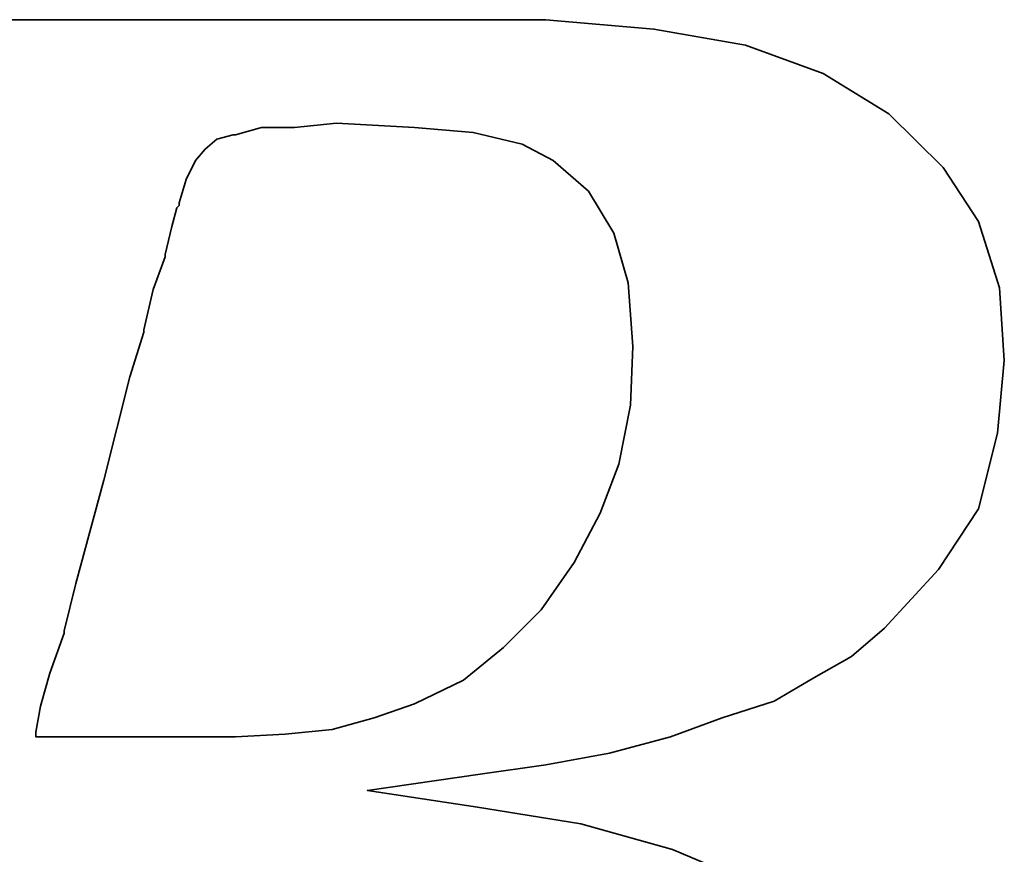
# Model space of a CAD drawing. Header units: inches. Extents: x 22 to 421, y 73 to 311.
# Tile 42 of 59: x 343.08 to 345.93, y 205.17 to 207.59. Entities that reach past the tile are written whole.
import ezdxf

# ---------------------------------------------------------------- set-up
doc = ezdxf.new("R2010")
doc.units = ezdxf.units.IN
doc.header["$LTSCALE"] = 0.4
doc.layers.add('DIM', color=4, linetype='Continuous')
doc.layers.add('layer 1', color=7, linetype='Continuous')

# ---------------------------------------------------------------- blocks, each defined once
blk = doc.blocks.new('TBI MOTION logo(完整正式版)')
at = {"layer": 'layer 1', "color": 22, "lineweight": 35}
for points, knots in [([(-64.65375, -6.86375), (-64.65375, -6.86375), (-64.84375, -7.29625), (-64.84375, -7.29625), (-64.84375, -7.29625), (-64.84375, -7.29625), (-64.86875, -7.34375), (-64.86875, -7.34375), (-64.86875, -7.34375), (-64.86875, -7.34375), (-64.86875, -7.36875), (-64.86875, -7.36875), (-64.86875, -7.36875), (-64.86875, -7.36875), (-65.15375, -7.65375), (-65.15375, -7.65375), (-65.15375, -7.65375), (-65.15375, -7.65375), (-65.17875, -7.65375), (-65.17875, -7.65375), (-65.17875, -7.65375), (-65.17875, -7.65375), (-65.20375, -7.67875), (-65.20375, -7.67875), (-65.20375, -7.67875), (-65.20375, -7.67875), (-65.58875, -7.87125), (-65.58875, -7.87125), (-65.58875, -7.87125), (-65.58875, -7.87125), (-65.63375, -7.87125), (-65.63375, -7.87125), (-65.63375, -7.87125), (-65.63375, -7.87125), (-65.65875, -7.89375), (-65.65875, -7.89375), (-65.65875, -7.89375), (-65.65875, -7.89375), (-66.09375, -7.94375), (-66.09375, -7.94375), (-66.09375, -7.94375), (-66.09375, -7.94375), (-66.11375, -7.94375), (-66.11375, -7.94375), (-66.11375, -7.94375), (-66.11375, -7.94375), (-66.16375, -7.94375), (-66.16375, -7.94375), (-66.16375, -7.94375), (-66.16375, -7.94375), (-66.30875, -7.94375), (-66.30875, -7.94375), (-66.30875, -7.94375), (-66.30875, -7.94375), (-66.69375, -7.94375), (-66.69375, -7.94375), (-66.69375, -7.94375), (-66.69375, -7.94375), (-67.07375, -7.94375), (-67.07375, -7.94375), (-67.07375, -7.94375), (-67.07375, -7.94375), (-67.12375, -7.94375), (-67.12375, -7.94375), (-67.12375, -7.94375), (-67.12375, -7.94375), (-67.12375, -7.96625), (-67.12375, -7.96625), (-67.12375, -7.96625), (-67.12375, -7.96625), (-67.14875, -7.99125), (-67.14875, -7.99125), (-67.14875, -7.99125), (-67.14875, -7.99125), (-67.24375, -8.34875), (-67.24375, -8.34875), (-67.24375, -8.34875), (-67.24375, -8.34875), (-67.31375, -8.68625), (-67.31375, -8.68625), (-67.31375, -8.68625), (-67.31375, -8.68625), (-67.26875, -8.68625), (-67.26875, -8.68625), (-67.26875, -8.68625), (-67.26875, -8.68625), (-67.07375, -8.68625), (-67.07375, -8.68625), (-67.07375, -8.68625), (-67.07375, -8.68625), (-66.54875, -8.68625), (-66.54875, -8.68625), (-66.54875, -8.68625), (-66.54875, -8.68625), (-65.82625, -8.68625), (-65.82625, -8.68625), (-65.82625, -8.68625), (-65.82625, -8.68625), (-65.01375, -8.68625), (-65.01375, -8.68625), (-65.01375, -8.68625), (-65.01375, -8.68625), (-64.05375, -8.68625), (-64.05375, -8.68625), (-64.05375, -8.68625), (-64.05375, -8.68625), (-62.08375, -8.68625), (-62.08375, -8.68625), (-62.08375, -8.68625), (-62.08375, -8.68625), (-60.06875, -8.68625), (-60.06875, -8.68625), (-60.06875, -8.68625), (-60.06875, -8.68625), (-59.10875, -8.68625), (-59.10875, -8.68625), (-59.10875, -8.68625), (-59.10875, -8.68625), (-58.29375, -8.68625), (-58.29375, -8.68625), (-58.29375, -8.68625), (-58.29375, -8.68625), (-57.57375, -8.68625), (-57.57375, -8.68625), (-57.57375, -8.68625), (-57.57375, -8.68625), (-57.04875, -8.68625), (-57.04875, -8.68625), (-57.04875, -8.68625), (-57.04875, -8.68625), (-56.85375, -8.68625), (-56.85375, -8.68625), (-56.85375, -8.68625), (-56.85375, -8.68625), (-56.70875, -8.68625), (-56.70875, -8.68625), (-56.70875, -8.68625), (-56.70875, -8.68625), (-56.61375, -8.68625), (-56.61375, -8.68625), (-56.61375, -8.68625), (-56.61375, -8.68625), (-56.56875, -8.68625), (-56.56875, -8.68625), (-56.56875, -8.68625), (-56.56875, -8.68625), (-55.65375, -8.63875), (-55.65375, -8.63875), (-55.65375, -8.63875), (-55.65375, -8.63875), (-54.76875, -8.51875), (-54.76875, -8.51875), (-54.76875, -8.51875), (-54.76875, -8.51875), (-53.90375, -8.30375), (-53.90375, -8.30375), (-53.90375, -8.30375), (-53.90375, -8.30375), (-53.08875, -8.03875), (-53.08875, -8.03875), (-53.08875, -8.03875), (-53.08875, -8.03875), (-52.34375, -7.65375), (-52.34375, -7.65375), (-52.34375, -7.65375), (-52.34375, -7.65375), (-51.69875, -7.29625), (-51.69875, -7.29625), (-51.69875, -7.29625), (-51.69875, -7.29625), (-51.21875, -6.91125), (-51.21875, -6.91125), (-51.21875, -6.91125), (-51.21875, -6.91125), (-50.83375, -6.50375), (-50.83375, -6.50375), (-50.83375, -6.50375), (-50.83375, -6.50375), (-50.44875, -5.94875), (-50.44875, -5.94875), (-50.44875, -5.94875), (-50.44875, -5.94875), (-50.13875, -5.30375), (-50.13875, -5.30375), (-50.13875, -5.30375), (-50.13875, -5.30375), (-49.99375, -4.65375), (-49.99375, -4.65375), (-49.99375, -4.65375), (-49.99375, -4.65375), (-49.92375, -3.98375), (-49.92375, -3.98375), (-49.92375, -3.98375), (-49.92375, -3.98375), (-49.99375, -3.19374), (-49.99375, -3.19374), (-49.99375, -3.19374), (-49.99375, -3.19374), (-50.23374, -2.44874), (-50.23374, -2.44874), (-50.23374, -2.44874), (-50.23374, -2.44874), (-50.59375, -1.87374), (-50.59375, -1.87374), (-50.59375, -1.87374), (-50.59375, -1.87374), (-51.09875, -1.31874), (-51.09875, -1.31874), (-51.09875, -1.31874), (-51.09875, -1.31874), (-51.74375, -0.81875), (-51.74375, -0.81875), (-51.74375, -0.81875), (-51.74375, -0.81875), (-52.53875, -0.48125), (-52.53875, -0.48125), (-52.53875, -0.48125), (-52.53875, -0.48125), (-53.47375, -0.21875), (-53.47375, -0.21875), (-53.47375, -0.21875), (-53.47375, -0.21875), (-54.52875, -0.04874), (-54.52875, -0.04874), (-54.52875, -0.04874), (-54.52875, -0.04874), (-55.65375, 0.12125), (-55.65375, 0.12125), (-55.65375, 0.12125), (-55.65375, 0.12125), (-54.50375, 0.28624), (-54.50375, 0.28624), (-54.50375, 0.28624), (-54.50375, 0.28624), (-53.83375, 0.38124), (-53.83375, 0.38124), (-53.83375, 0.38124), (-53.83375, 0.38124), (-53.18375, 0.50125), (-53.18375, 0.50125), (-53.18375, 0.50125), (-53.18375, 0.50125), (-52.55875, 0.66874), (-52.55875, 0.66874), (-52.55875, 0.66874), (-52.55875, 0.66874), (-52.03375, 0.86124), (-52.03375, 0.86124), (-52.03375, 0.86124), (-52.03375, 0.86124), (-51.50374, 1.03124), (-51.50374, 1.03124), (-51.50374, 1.03124), (-51.50374, 1.03124), (-51.09875, 1.27125), (-51.09875, 1.27125), (-51.09875, 1.27125), (-51.09875, 1.27125), (-50.71375, 1.48624), (-50.71375, 1.48624), (-50.71375, 1.48624), (-50.71375, 1.48624), (-50.37625, 1.77625), (-50.37625, 1.77625), (-50.37625, 1.77625), (-50.37625, 1.77625), (-49.82375, 2.37625), (-49.82375, 2.37625), (-49.82375, 2.37625), (-49.82375, 2.37625), (-49.41875, 2.99625), (-49.41875, 2.99625), (-49.41875, 2.99625), (-49.41875, 2.99625), (-49.22375, 3.76625), (-49.22375, 3.76625), (-49.22375, 3.76625), (-49.22375, 3.76625), (-49.15375, 4.50874), (-49.15375, 4.50874), (-49.15375, 4.50874), (-49.15375, 4.50874), (-49.20375, 5.25125), (-49.20375, 5.25125), (-49.20375, 5.25125), (-49.20375, 5.25125), (-49.41875, 5.92625), (-49.41875, 5.92625), (-49.41875, 5.92625), (-49.41875, 5.92625), (-49.77875, 6.47625), (-49.77875, 6.47625), (-49.77875, 6.47625), (-49.77875, 6.47625), (-50.33125, 7.02624), (-50.33125, 7.02624), (-50.33125, 7.02624), (-50.33125, 7.02624), (-51.00125, 7.43625), (-51.00125, 7.43625), (-51.00125, 7.43625), (-51.00125, 7.43625), (-51.79375, 7.72625), (-51.79375, 7.72625), (-51.79375, 7.72625), (-51.79375, 7.72625), (-52.72875, 7.89124), (-52.72875, 7.89124), (-52.72875, 7.89124), (-52.72875, 7.89124), (-53.83375, 7.98625), (-53.83375, 7.98625), (-53.83375, 7.98625), (-53.83375, 7.98625), (-53.92875, 7.98625), (-53.92875, 7.98625), (-53.92875, 7.98625), (-53.92875, 7.98625), (-54.26375, 7.98625), (-54.26375, 7.98625), (-54.26375, 7.98625), (-54.26375, 7.98625), (-54.74375, 7.98625), (-54.74375, 7.98625), (-54.74375, 7.98625), (-54.74375, 7.98625), (-55.36875, 7.98625), (-55.36875, 7.98625), (-55.36875, 7.98625), (-55.36875, 7.98625), (-56.13375, 7.98625), (-56.13375, 7.98625), (-56.13375, 7.98625), (-56.13375, 7.98625), (-56.94875, 7.98625), (-56.94875, 7.98625), (-56.94875, 7.98625), (-56.94875, 7.98625), (-58.77625, 7.98625), (-58.77625, 7.98625), (-58.77625, 7.98625), (-58.77625, 7.98625), (-60.59875, 7.98625), (-60.59875, 7.98625), (-60.59875, 7.98625), (-60.59875, 7.98625), (-61.41375, 7.98625), (-61.41375, 7.98625), (-61.41375, 7.98625), (-61.41375, 7.98625), (-62.17875, 7.98625), (-62.17875, 7.98625), (-62.17875, 7.98625), (-62.17875, 7.98625), (-62.80375, 7.98625), (-62.80375, 7.98625), (-62.80375, 7.98625), (-62.80375, 7.98625), (-63.30625, 7.98625), (-63.30625, 7.98625), (-63.30625, 7.98625), (-63.30625, 7.98625), (-63.57375, 7.98625), (-63.57375, 7.98625), (-63.57375, 7.98625), (-63.57375, 7.98625), (-63.57375, 7.96375), (-63.57375, 7.96375), (-63.57375, 7.96375), (-63.57375, 7.96375), (-63.59875, 7.94125), (-63.59875, 7.94125), (-63.59875, 7.94125), (-63.59875, 7.94125), (-63.69375, 7.55625), (-63.69375, 7.55625), (-63.69375, 7.55625), (-63.69375, 7.55625), (-63.76375, 7.24624), (-63.76375, 7.24624), (-63.76375, 7.24624), (-63.76375, 7.24624), (-63.23875, 7.24624), (-63.23875, 7.24624), (-63.23875, 7.24624), (-63.23875, 7.24624), (-62.75875, 7.24624), (-62.75875, 7.24624), (-62.75875, 7.24624), (-62.75875, 7.24624), (-62.61125, 7.24624), (-62.61125, 7.24624), (-62.61125, 7.24624), (-62.61125, 7.24624), (-62.56625, 7.24624), (-62.56625, 7.24624), (-62.56625, 7.24624), (-62.56625, 7.24624), (-62.22875, 7.24624), (-62.22875, 7.24624), (-62.22875, 7.24624), (-62.22875, 7.24624), (-62.20375, 7.24624), (-62.20375, 7.24624), (-62.20375, 7.24624), (-62.20375, 7.24624), (-62.17875, 7.21875), (-62.17875, 7.21875), (-62.17875, 7.21875), (-62.17875, 7.21875), (-61.96375, 7.17125), (-61.96375, 7.17125), (-61.96375, 7.17125), (-61.96375, 7.17125), (-61.72375, 7.12624), (-61.72375, 7.12624), (-61.72375, 7.12624), (-61.72375, 7.12624), (-61.70375, 7.12624), (-61.70375, 7.12624), (-61.70375, 7.12624), (-61.70375, 7.12624), (-61.55875, 7.07624), (-61.55875, 7.07624), (-61.55875, 7.07624), (-61.55875, 7.07624), (-61.50875, 7.07624), (-61.50875, 7.07624), (-61.50875, 7.07624), (-61.50875, 7.07624), (-61.48375, 7.02624), (-61.48375, 7.02624), (-61.48375, 7.02624), (-61.48375, 7.02624), (-61.31875, 6.83375), (-61.31875, 6.83375), (-61.31875, 6.83375), (-61.31875, 6.83375), (-61.29375, 6.81125), (-61.29375, 6.81125), (-61.29375, 6.81125), (-61.29375, 6.81125), (-61.29375, 6.78625), (-61.29375, 6.78625), (-61.29375, 6.78625), (-61.29375, 6.78625), (-61.19875, 6.50124), (-61.19875, 6.50124), (-61.19875, 6.50124), (-61.19875, 6.50124), (-61.17375, 6.45124), (-61.17375, 6.45124), (-61.17375, 6.45124), (-61.17375, 6.45124), (-61.19875, 6.40625), (-61.19875, 6.40625), (-61.19875, 6.40625), (-61.19875, 6.40625), (-61.26875, 5.99624), (-61.26875, 5.99624), (-61.26875, 5.99624), (-61.26875, 5.99624), (-61.26875, 5.85125), (-61.26875, 5.85125), (-61.26875, 5.85125), (-61.26875, 5.85125), (-61.26875, 5.82625), (-61.26875, 5.82625), (-61.26875, 5.82625), (-61.26875, 5.82625), (-61.29375, 5.80625), (-61.29375, 5.80625), (-61.29375, 5.80625), (-61.29375, 5.80625), (-61.34125, 5.66125), (-61.34125, 5.66125), (-61.34125, 5.66125), (-61.34125, 5.66125), (-61.41375, 5.44625), (-61.41375, 5.44625), (-61.41375, 5.44625), (-61.41375, 5.44625), (-61.48375, 5.15625), (-61.48375, 5.15625), (-61.48375, 5.15625), (-61.48375, 5.15625), (-61.58375, 4.82124), (-61.58375, 4.82124), (-61.58375, 4.82124), (-61.58375, 4.82124), (-61.79875, 4.00375), (-61.79875, 4.00375), (-61.79875, 4.00375), (-61.79875, 4.00375), (-62.05875, 2.99625), (-62.05875, 2.99625), (-62.05875, 2.99625), (-62.05875, 2.99625), (-62.34875, 1.91625), (-62.34875, 1.91625), (-62.34875, 1.91625), (-62.34875, 1.91625), (-62.97375, -0.41124), (-62.97375, -0.41124), (-62.97375, -0.41124), (-62.97375, -0.41124), (-63.59875, -2.75875), (-63.59875, -2.75875), (-63.59875, -2.75875), (-63.59875, -2.75875), (-63.88375, -3.86374), (-63.88375, -3.86374), (-63.88375, -3.86374), (-63.88375, -3.86374), (-64.14875, -4.82374), (-64.14875, -4.82374), (-64.14875, -4.82374), (-64.14875, -4.82374), (-64.36375, -5.64125), (-64.36375, -5.64125), (-64.36375, -5.64125), (-64.36375, -5.64125), (-64.43625, -5.97625), (-64.43625, -5.97625), (-64.43625, -5.97625), (-64.43625, -5.97625), (-64.50875, -6.28625), (-64.50875, -6.28625), (-64.50875, -6.28625), (-64.50875, -6.28625), (-64.50875, -6.30875), (-64.50875, -6.30875), (-64.50875, -6.30875), (-64.50875, -6.30875), (-64.57875, -6.50375), (-64.57875, -6.50375), (-64.57875, -6.50375), (-64.57875, -6.50375), (-64.62875, -6.69625), (-64.62875, -6.69625), (-64.62875, -6.69625), (-64.62875, -6.69625), (-64.62875, -6.76875), (-64.62875, -6.76875), (-64.62875, -6.76875), (-64.62875, -6.76875), (-64.62875, -6.81375), (-64.62875, -6.81375), (-64.62875, -6.81375), (-64.62875, -6.81375), (-64.62875, -6.83875), (-64.62875, -6.83875), (-64.62875, -6.83875), (-64.62875, -6.83875), (-64.65375, -6.86375), (-64.65375, -6.86375)], [0, 0, 0, 0, 0.00719424, 0.00719424, 0.00719424, 0.00719424, 0.01438849, 0.01438849, 0.01438849, 0.01438849, 0.02158273, 0.02158273, 0.02158273, 0.02158273, 0.02877698, 0.02877698, 0.02877698, 0.02877698, 0.03597122, 0.03597122, 0.03597122, 0.03597122, 0.04316547, 0.04316547, 0.04316547, 0.04316547, 0.05035971, 0.05035971, 0.05035971, 0.05035971, 0.05755396, 0.05755396, 0.05755396, 0.05755396, 0.0647482, 0.0647482, 0.0647482, 0.0647482, 0.07194245, 0.07194245, 0.07194245, 0.07194245, 0.07913669, 0.07913669, 0.07913669, 0.07913669, 0.08633094, 0.08633094, 0.08633094, 0.08633094, 0.09352518, 0.09352518, 0.09352518, 0.09352518, 0.10071942, 0.10071942, 0.10071942, 0.10071942, 0.10791367, 0.10791367, 0.10791367, 0.10791367, 0.11510791, 0.11510791, 0.11510791, 0.11510791, 0.12230216, 0.12230216, 0.12230216, 0.12230216, 0.1294964, 0.1294964, 0.1294964, 0.1294964, 0.13669065, 0.13669065, 0.13669065, 0.13669065, 0.14388489, 0.14388489, 0.14388489, 0.14388489, 0.15107914, 0.15107914, 0.15107914, 0.15107914, 0.15827338, 0.15827338, 0.15827338, 0.15827338, 0.16546763, 0.16546763, 0.16546763, 0.16546763, 0.17266187, 0.17266187, 0.17266187, 0.17266187, 0.17985612, 0.17985612, 0.17985612, 0.17985612, 0.18705036, 0.18705036, 0.18705036, 0.18705036, 0.1942446, 0.1942446, 0.1942446, 0.1942446, 0.20143885, 0.20143885, 0.20143885, 0.20143885, 0.20863309, 0.20863309, 0.20863309, 0.20863309, 0.21582734, 0.21582734, 0.21582734, 0.21582734, 0.22302158, 0.22302158, 0.22302158, 0.22302158, 0.23021583, 0.23021583, 0.23021583, 0.23021583, 0.23741007, 0.23741007, 0.23741007, 0.23741007, 0.24460432, 0.24460432, 0.24460432, 0.24460432, 0.25179856, 0.25179856, 0.25179856, 0.25179856, 0.25899281, 0.25899281, 0.25899281, 0.25899281, 0.26618705, 0.26618705, 0.26618705, 0.26618705, 0.27338129, 0.27338129, 0.27338129, 0.27338129, 0.28057554, 0.28057554, 0.28057554, 0.28057554, 0.28776978, 0.28776978, 0.28776978, 0.28776978, 0.29496403, 0.29496403, 0.29496403, 0.29496403, 0.30215827, 0.30215827, 0.30215827, 0.30215827, 0.30935252, 0.30935252, 0.30935252, 0.30935252, 0.31654676, 0.31654676, 0.31654676, 0.31654676, 0.32374101, 0.32374101, 0.32374101, 0.32374101, 0.33093525, 0.33093525, 0.33093525, 0.33093525, 0.3381295, 0.3381295, 0.3381295, 0.3381295, 0.34532374, 0.34532374, 0.34532374, 0.34532374, 0.35251799, 0.35251799, 0.35251799, 0.35251799, 0.35971223, 0.35971223, 0.35971223, 0.35971223, 0.36690647, 0.36690647, 0.36690647, 0.36690647, 0.37410072, 0.37410072, 0.37410072, 0.37410072, 0.38129496, 0.38129496, 0.38129496, 0.38129496, 0.38848921, 0.38848921, 0.38848921, 0.38848921, 0.39568345, 0.39568345, 0.39568345, 0.39568345, 0.4028777, 0.4028777, 0.4028777, 0.4028777, 0.41007194, 0.41007194, 0.41007194, 0.41007194, 0.41726619, 0.41726619, 0.41726619, 0.41726619, 0.42446043, 0.42446043, 0.42446043, 0.42446043, 0.43165468, 0.43165468, 0.43165468, 0.43165468, 0.43884892, 0.43884892, 0.43884892, 0.43884892, 0.44604317, 0.44604317, 0.44604317, 0.44604317, 0.45323741, 0.45323741, 0.45323741, 0.45323741, 0.46043165, 0.46043165, 0.46043165, 0.46043165, 0.4676259, 0.4676259, 0.4676259, 0.4676259, 0.47482014, 0.47482014, 0.47482014, 0.47482014, 0.48201439, 0.48201439, 0.48201439, 0.48201439, 0.48920863, 0.48920863, 0.48920863, 0.48920863, 0.49640288, 0.49640288, 0.49640288, 0.49640288, 0.50359712, 0.50359712, 0.50359712, 0.50359712, 0.51079137, 0.51079137, 0.51079137, 0.51079137, 0.51798561, 0.51798561, 0.51798561, 0.51798561, 0.52517986, 0.52517986, 0.52517986, 0.52517986, 0.5323741, 0.5323741, 0.5323741, 0.5323741, 0.53956835, 0.53956835, 0.53956835, 0.53956835, 0.54676259, 0.54676259, 0.54676259, 0.54676259, 0.55395683, 0.55395683, 0.55395683, 0.55395683, 0.56115108, 0.56115108, 0.56115108, 0.56115108, 0.56834532, 0.56834532, 0.56834532, 0.56834532, 0.57553957, 0.57553957, 0.57553957, 0.57553957, 0.58273381, 0.58273381, 0.58273381, 0.58273381, 0.58992806, 0.58992806, 0.58992806, 0.58992806, 0.5971223, 0.5971223, 0.5971223, 0.5971223, 0.60431655, 0.60431655, 0.60431655, 0.60431655, 0.61151079, 0.61151079, 0.61151079, 0.61151079, 0.61870504, 0.61870504, 0.61870504, 0.61870504, 0.62589928, 0.62589928, 0.62589928, 0.62589928, 0.63309353, 0.63309353, 0.63309353, 0.63309353, 0.64028777, 0.64028777, 0.64028777, 0.64028777, 0.64748201, 0.64748201, 0.64748201, 0.64748201, 0.65467626, 0.65467626, 0.65467626, 0.65467626, 0.6618705, 0.6618705, 0.6618705, 0.6618705, 0.66906475, 0.66906475, 0.66906475, 0.66906475, 0.67625899, 0.67625899, 0.67625899, 0.67625899, 0.68345324, 0.68345324, 0.68345324, 0.68345324, 0.69064748, 0.69064748, 0.69064748, 0.69064748, 0.69784173, 0.69784173, 0.69784173, 0.69784173, 0.70503597, 0.70503597, 0.70503597, 0.70503597, 0.71223022, 0.71223022, 0.71223022, 0.71223022, 0.71942446, 0.71942446, 0.71942446, 0.71942446, 0.72661871, 0.72661871, 0.72661871, 0.72661871, 0.73381295, 0.73381295, 0.73381295, 0.73381295, 0.74100719, 0.74100719, 0.74100719, 0.74100719, 0.74820144, 0.74820144, 0.74820144, 0.74820144, 0.75539568, 0.75539568, 0.75539568, 0.75539568, 0.76258993, 0.76258993, 0.76258993, 0.76258993, 0.76978417, 0.76978417, 0.76978417, 0.76978417, 0.77697842, 0.77697842, 0.77697842, 0.77697842, 0.78417266, 0.78417266, 0.78417266, 0.78417266, 0.79136691, 0.79136691, 0.79136691, 0.79136691, 0.79856115, 0.79856115, 0.79856115, 0.79856115, 0.8057554, 0.8057554, 0.8057554, 0.8057554, 0.81294964, 0.81294964, 0.81294964, 0.81294964, 0.82014388, 0.82014388, 0.82014388, 0.82014388, 0.82733813, 0.82733813, 0.82733813, 0.82733813, 0.83453237, 0.83453237, 0.83453237, 0.83453237, 0.84172662, 0.84172662, 0.84172662, 0.84172662, 0.84892086, 0.84892086, 0.84892086, 0.84892086, 0.85611511, 0.85611511, 0.85611511, 0.85611511, 0.86330935, 0.86330935, 0.86330935, 0.86330935, 0.8705036, 0.8705036, 0.8705036, 0.8705036, 0.87769784, 0.87769784, 0.87769784, 0.87769784, 0.88489209, 0.88489209, 0.88489209, 0.88489209, 0.89208633, 0.89208633, 0.89208633, 0.89208633, 0.89928058, 0.89928058, 0.89928058, 0.89928058, 0.90647482, 0.90647482, 0.90647482, 0.90647482, 0.91366906, 0.91366906, 0.91366906, 0.91366906, 0.92086331, 0.92086331, 0.92086331, 0.92086331, 0.92805755, 0.92805755, 0.92805755, 0.92805755, 0.9352518, 0.9352518, 0.9352518, 0.9352518, 0.94244604, 0.94244604, 0.94244604, 0.94244604, 0.94964029, 0.94964029, 0.94964029, 0.94964029, 0.95683453, 0.95683453, 0.95683453, 0.95683453, 0.96402878, 0.96402878, 0.96402878, 0.96402878, 0.97122302, 0.97122302, 0.97122302, 0.97122302, 0.97841727, 0.97841727, 0.97841727, 0.97841727, 0.98561151, 0.98561151, 0.98561151, 0.98561151, 0.99280576, 0.99280576, 0.99280576, 0.99280576, 1, 1, 1, 1]), ([(-57.50375, 6.35625), (-57.50375, 6.35625), (-57.57375, 6.11625), (-57.57375, 6.11625), (-57.57375, 6.11625), (-57.57375, 6.11625), (-57.57375, 6.09125), (-57.57375, 6.09125), (-57.57375, 6.09125), (-57.57375, 6.09125), (-57.59875, 6.06625), (-57.59875, 6.06625), (-57.59875, 6.06625), (-57.59875, 6.06625), (-57.64875, 5.87625), (-57.64875, 5.87625), (-57.64875, 5.87625), (-57.64875, 5.87625), (-57.71875, 5.58875), (-57.71875, 5.58875), (-57.71875, 5.58875), (-57.71875, 5.58875), (-57.71875, 5.56625), (-57.71875, 5.56625), (-57.71875, 5.56625), (-57.71875, 5.56625), (-57.83875, 5.23125), (-57.83875, 5.23125), (-57.83875, 5.23125), (-57.83875, 5.23125), (-57.93625, 4.82124), (-57.93625, 4.82124), (-57.93625, 4.82124), (-57.93625, 4.82124), (-57.93625, 4.79624), (-57.93625, 4.79624), (-57.93625, 4.79624), (-57.93625, 4.79624), (-58.07875, 4.34125), (-58.07875, 4.34125), (-58.07875, 4.34125), (-58.07875, 4.34125), (-58.34375, 3.28625), (-58.34375, 3.28625), (-58.34375, 3.28625), (-58.34375, 3.28625), (-58.62875, 2.23124), (-58.62875, 2.23124), (-58.62875, 2.23124), (-58.62875, 2.23124), (-58.74875, 1.75125), (-58.74875, 1.75125), (-58.74875, 1.75125), (-58.74875, 1.75125), (-58.74875, 1.72625), (-58.74875, 1.72625), (-58.74875, 1.72625), (-58.74875, 1.72625), (-58.89375, 1.31625), (-58.89375, 1.31625), (-58.89375, 1.31625), (-58.89375, 1.31625), (-58.98875, 0.98124), (-58.98875, 0.98124), (-58.98875, 0.98124), (-58.98875, 0.98124), (-59.03875, 0.71625), (-59.03875, 0.71625), (-59.03875, 0.71625), (-59.03875, 0.71625), (-59.03875, 0.66874), (-59.03875, 0.66874), (-59.03875, 0.66874), (-59.03875, 0.66874), (-58.91875, 0.66874), (-58.91875, 0.66874), (-58.91875, 0.66874), (-58.91875, 0.66874), (-58.53375, 0.66874), (-58.53375, 0.66874), (-58.53375, 0.66874), (-58.53375, 0.66874), (-58.10375, 0.66874), (-58.10375, 0.66874), (-58.10375, 0.66874), (-58.10375, 0.66874), (-57.66875, 0.66874), (-57.66875, 0.66874), (-57.66875, 0.66874), (-57.66875, 0.66874), (-57.33375, 0.66874), (-57.33375, 0.66874), (-57.33375, 0.66874), (-57.33375, 0.66874), (-57.09375, 0.66874), (-57.09375, 0.66874), (-57.09375, 0.66874), (-57.09375, 0.66874), (-56.99875, 0.66874), (-56.99875, 0.66874), (-56.99875, 0.66874), (-56.99875, 0.66874), (-56.49375, 0.69374), (-56.49375, 0.69374), (-56.49375, 0.69374), (-56.49375, 0.69374), (-56.01375, 0.74374), (-56.01375, 0.74374), (-56.01375, 0.74374), (-56.01375, 0.74374), (-55.58375, 0.86124), (-55.58375, 0.86124), (-55.58375, 0.86124), (-55.58375, 0.86124), (-55.17375, 1.00624), (-55.17375, 1.00624), (-55.17375, 1.00624), (-55.17375, 1.00624), (-54.67375, 1.24625), (-54.67375, 1.24625), (-54.67375, 1.24625), (-54.67375, 1.24625), (-54.26375, 1.58124), (-54.26375, 1.58124), (-54.26375, 1.58124), (-54.26375, 1.58124), (-53.87875, 1.96374), (-53.87875, 1.96374), (-53.87875, 1.96374), (-53.87875, 1.96374), (-53.54375, 2.44625), (-53.54375, 2.44625), (-53.54375, 2.44625), (-53.54375, 2.44625), (-53.27875, 2.95125), (-53.27875, 2.95125), (-53.27875, 2.95125), (-53.27875, 2.95125), (-53.08875, 3.45124), (-53.08875, 3.45124), (-53.08875, 3.45124), (-53.08875, 3.45124), (-52.96875, 4.05124), (-52.96875, 4.05124), (-52.96875, 4.05124), (-52.96875, 4.05124), (-52.94375, 4.65125), (-52.94375, 4.65125), (-52.94375, 4.65125), (-52.94375, 4.65125), (-52.99375, 5.30125), (-52.99375, 5.30125), (-52.99375, 5.30125), (-52.99375, 5.30125), (-53.13875, 5.80625), (-53.13875, 5.80625), (-53.13875, 5.80625), (-53.13875, 5.80625), (-53.39875, 6.23625), (-53.39875, 6.23625), (-53.39875, 6.23625), (-53.39875, 6.23625), (-53.75875, 6.54875), (-53.75875, 6.54875), (-53.75875, 6.54875), (-53.75875, 6.54875), (-54.07375, 6.71625), (-54.07375, 6.71625), (-54.07375, 6.71625), (-54.07375, 6.71625), (-54.57375, 6.83375), (-54.57375, 6.83375), (-54.57375, 6.83375), (-54.57375, 6.83375), (-55.17375, 6.88625), (-55.17375, 6.88625), (-55.17375, 6.88625), (-55.17375, 6.88625), (-55.96875, 6.93125), (-55.96875, 6.93125), (-55.96875, 6.93125), (-55.96875, 6.93125), (-56.39875, 6.88625), (-56.39875, 6.88625), (-56.39875, 6.88625), (-56.39875, 6.88625), (-56.42125, 6.88625), (-56.42125, 6.88625), (-56.42125, 6.88625), (-56.42125, 6.88625), (-56.73375, 6.88625), (-56.73375, 6.88625), (-56.73375, 6.88625), (-56.73375, 6.88625), (-56.99875, 6.81125), (-56.99875, 6.81125), (-56.99875, 6.81125), (-56.99875, 6.81125), (-57.02375, 6.81125), (-57.02375, 6.81125), (-57.02375, 6.81125), (-57.02375, 6.81125), (-57.18875, 6.76625), (-57.18875, 6.76625), (-57.18875, 6.76625), (-57.18875, 6.76625), (-57.30875, 6.66625), (-57.30875, 6.66625), (-57.30875, 6.66625), (-57.30875, 6.66625), (-57.40875, 6.54875), (-57.40875, 6.54875), (-57.40875, 6.54875), (-57.40875, 6.54875), (-57.50375, 6.35625), (-57.50375, 6.35625)], [0, 0, 0, 0, 0.01851852, 0.01851852, 0.01851852, 0.01851852, 0.03703704, 0.03703704, 0.03703704, 0.03703704, 0.05555556, 0.05555556, 0.05555556, 0.05555556, 0.07407407, 0.07407407, 0.07407407, 0.07407407, 0.09259259, 0.09259259, 0.09259259, 0.09259259, 0.11111111, 0.11111111, 0.11111111, 0.11111111, 0.12962963, 0.12962963, 0.12962963, 0.12962963, 0.14814815, 0.14814815, 0.14814815, 0.14814815, 0.16666667, 0.16666667, 0.16666667, 0.16666667, 0.18518519, 0.18518519, 0.18518519, 0.18518519, 0.2037037, 0.2037037, 0.2037037, 0.2037037, 0.22222222, 0.22222222, 0.22222222, 0.22222222, 0.24074074, 0.24074074, 0.24074074, 0.24074074, 0.25925926, 0.25925926, 0.25925926, 0.25925926, 0.27777778, 0.27777778, 0.27777778, 0.27777778, 0.2962963, 0.2962963, 0.2962963, 0.2962963, 0.31481481, 0.31481481, 0.31481481, 0.31481481, 0.33333333, 0.33333333, 0.33333333, 0.33333333, 0.35185185, 0.35185185, 0.35185185, 0.35185185, 0.37037037, 0.37037037, 0.37037037, 0.37037037, 0.38888889, 0.38888889, 0.38888889, 0.38888889, 0.40740741, 0.40740741, 0.40740741, 0.40740741, 0.42592593, 0.42592593, 0.42592593, 0.42592593, 0.44444444, 0.44444444, 0.44444444, 0.44444444, 0.46296296, 0.46296296, 0.46296296, 0.46296296, 0.48148148, 0.48148148, 0.48148148, 0.48148148, 0.5, 0.5, 0.5, 0.5, 0.51851852, 0.51851852, 0.51851852, 0.51851852, 0.53703704, 0.53703704, 0.53703704, 0.53703704, 0.55555556, 0.55555556, 0.55555556, 0.55555556, 0.57407407, 0.57407407, 0.57407407, 0.57407407, 0.59259259, 0.59259259, 0.59259259, 0.59259259, 0.61111111, 0.61111111, 0.61111111, 0.61111111, 0.62962963, 0.62962963, 0.62962963, 0.62962963, 0.64814815, 0.64814815, 0.64814815, 0.64814815, 0.66666667, 0.66666667, 0.66666667, 0.66666667, 0.68518519, 0.68518519, 0.68518519, 0.68518519, 0.7037037, 0.7037037, 0.7037037, 0.7037037, 0.72222222, 0.72222222, 0.72222222, 0.72222222, 0.74074074, 0.74074074, 0.74074074, 0.74074074, 0.75925926, 0.75925926, 0.75925926, 0.75925926, 0.77777778, 0.77777778, 0.77777778, 0.77777778, 0.7962963, 0.7962963, 0.7962963, 0.7962963, 0.81481481, 0.81481481, 0.81481481, 0.81481481, 0.83333333, 0.83333333, 0.83333333, 0.83333333, 0.85185185, 0.85185185, 0.85185185, 0.85185185, 0.87037037, 0.87037037, 0.87037037, 0.87037037, 0.88888889, 0.88888889, 0.88888889, 0.88888889, 0.90740741, 0.90740741, 0.90740741, 0.90740741, 0.92592593, 0.92592593, 0.92592593, 0.92592593, 0.94444444, 0.94444444, 0.94444444, 0.94444444, 0.96296296, 0.96296296, 0.96296296, 0.96296296, 0.98148148, 0.98148148, 0.98148148, 0.98148148, 1, 1, 1, 1])]:
    blk.add_open_spline(points, degree=3, knots=knots, dxfattribs=at)

msp = doc.modelspace()

# ---------------------------------------------------------------- block references
at = {"layer": 'DIM', "xscale": 0.2835000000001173, "yscale": 0.2834999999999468, "zscale": 0.2835}
msp.add_blockref('TBI MOTION logo(完整正式版)', (359.8657, 205.3238), dxfattribs=at)

doc.saveas('drawing.dxf')
